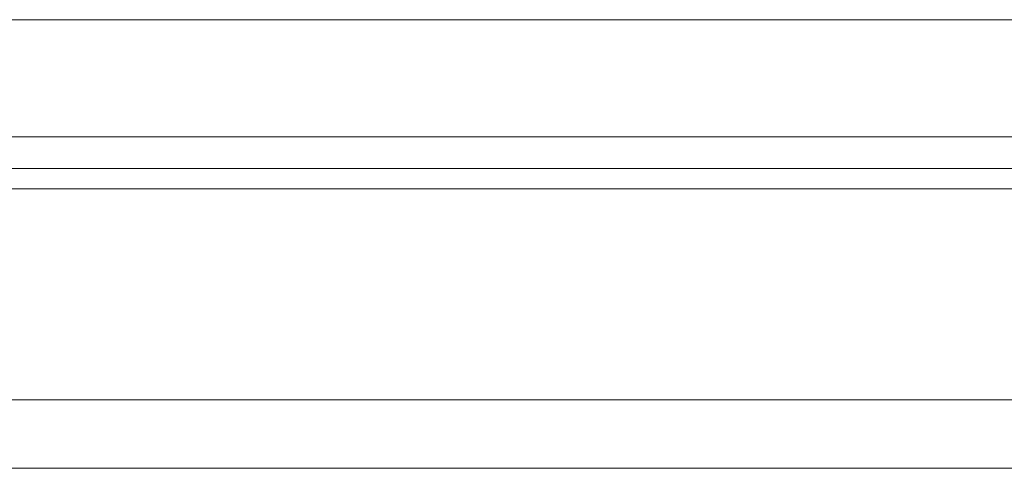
# Model space of a CAD drawing. Header units: millimetres. Extents: x 392 to 686, y 99 to 222.
# Tile 33 of 51: x 608 to 626, y 116 to 124. Entities that reach past the tile are written whole.
import ezdxf

# ---------------------------------------------------------------- set-up
doc = ezdxf.new("R2010")
doc.units = ezdxf.units.MM
doc.layers.add('OUT', color=3, linetype='Continuous')

msp = doc.modelspace()

# ---------------------------------------------------------------- linework, layer by layer
at = {"layer": 'OUT', "color": 0, "linetype": 'Continuous', "lineweight": 15}
for p, q in [((650.517, 123.695), (562.517, 123.695)), ((650.517, 121.645), (562.517, 121.645)), ((682.517, 121.091), (536.644, 121.091)), ((662.517, 120.738), (536.589, 120.738)), ((682.517, 117.045), (535.467, 117.045)), ((662.517, 115.845), (496.517, 115.845))]:
    msp.add_line(p, q, dxfattribs=at)

doc.saveas('drawing.dxf')
